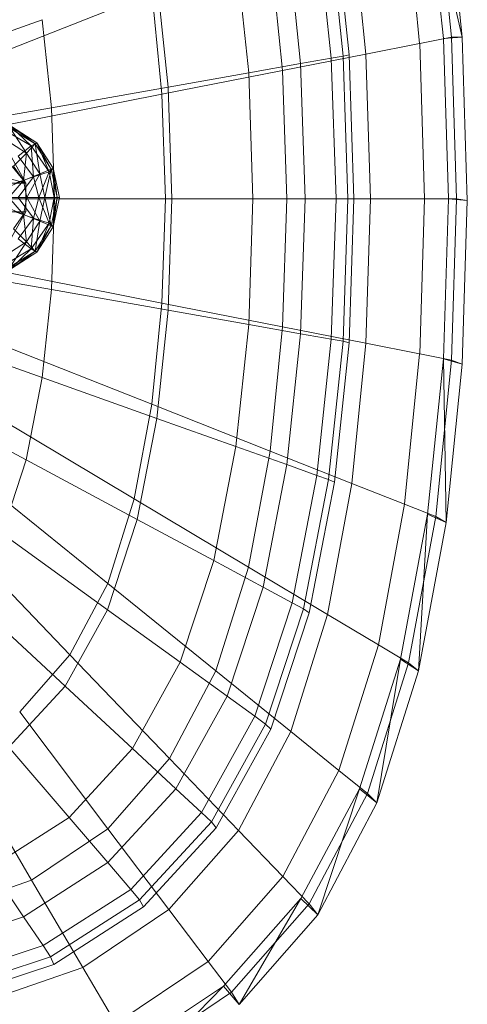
# Model space of a CAD drawing. Header units: metres. Extents: x 397.7 to 427.5, y 12.7 to 28.4.
# Tile 26 of 74: x 404.6464 to 404.7334, y 26.3802 to 26.5714. Entities that reach past the tile are written whole.
import ezdxf

# ---------------------------------------------------------------- set-up
doc = ezdxf.new("R2010")
doc.units = ezdxf.units.M
doc.layers.add('02_MOBILIARIO', color=7, linetype='Continuous', lineweight=18)
doc.layers.add('A-DETL-____-MBND', color=7, linetype='Continuous', lineweight=18)

# ---------------------------------------------------------------- blocks, each defined once
blk = doc.blocks.new('Family - Rentamans P2-152946-05_PCI_P2')
at = {"layer": 'A-DETL-____-MBND', "color": 253, "true_color": 0xaaaaaa}
for p, q in [((0.26398, 0.21415), (0.26089, 0.24493)), ((0.26035, 0.21386), (0.2573, 0.24402)), ((0.26398, 0.21415), (0.2573, 0.24402)), ((0.26192, 0.2141), (0.25887, 0.24449)), ((0.25575, 0.21289), (0.25282, 0.2421)), ((0.23806, 0.23729), (0.24088, 0.21045)), ((0.23919, 0.23784), (0.24205, 0.21072)), ((0.24532, 0.21083), (0.24258, 0.23805)), ((0.2358, 0.23649), (0.23859, 0.21004)), ((0.22995, 0.23441), (0.23263, 0.20898)), ((0.22913, 0.20764), (0.2267, 0.23178)), ((0.22004, 0.23089), (0.22254, 0.20719)), ((0.20468, 0.22542), (0.20689, 0.20442)), ((0.20373, 0.22269), (0.1733, 0.21066)), ((0.20373, 0.22269), (0.2057, 0.20303)), ((0.15302, 0.20705), (0.18245, 0.21752)), ((0.18245, 0.21752), (0.18425, 0.2004)), ((0.24532, 0.21083), (0.25575, 0.21289)), ((0.25576, 0.21288), (0.26192, 0.2141)), ((0.25672, 0.18276), (0.25576, 0.21288)), ((0.26398, 0.21415), (0.26035, 0.21386)), ((0.26136, 0.18276), (0.26035, 0.21386)), ((0.26192, 0.2141), (0.26398, 0.21415)), ((0.26293, 0.18276), (0.26192, 0.2141)), ((0.265, 0.1824), (0.26398, 0.21415)), ((0.22913, 0.20764), (0.24532, 0.21083)), ((0.23859, 0.21004), (0.24088, 0.21045)), ((0.24088, 0.21045), (0.24205, 0.21072)), ((0.24088, 0.21045), (0.24181, 0.18276)), ((0.24205, 0.21072), (0.24299, 0.18276)), ((0.24622, 0.18276), (0.24532, 0.21083)), ((0.22254, 0.20719), (0.23263, 0.20898)), ((0.23263, 0.20898), (0.23859, 0.21004)), ((0.23263, 0.20898), (0.23351, 0.18276)), ((0.23859, 0.21004), (0.2395, 0.18276)), ((0.2057, 0.20303), (0.22913, 0.20764)), ((0.20689, 0.20442), (0.22254, 0.20719)), ((0.22254, 0.20719), (0.22336, 0.18276)), ((0.22993, 0.18276), (0.22913, 0.20764)), ((0.2057, 0.20303), (0.17468, 0.19693)), ((0.18425, 0.2004), (0.20689, 0.20442)), ((0.2057, 0.20303), (0.20635, 0.18276)), ((0.20689, 0.20442), (0.20762, 0.18276)), ((0.18425, 0.2004), (0.15428, 0.19509)), ((0.18425, 0.2004), (0.18485, 0.18276)), ((0.17527, 0.19599), (0.18027, 0.19299)), ((0.17627, 0.19639), (0.17937, 0.19159)), ((0.18107, 0.19339), (0.17627, 0.19639)), ((0.17637, 0.19679), (0.18137, 0.19359)), ((0.18027, 0.19299), (0.17637, 0.19679)), ((0.17647, 0.19679), (0.18107, 0.19339)), ((0.18137, 0.19359), (0.17647, 0.19679)), ((0.17647, 0.19679), (0.18137, 0.19359)), ((0.17537, 0.19419), (0.17937, 0.19159)), ((0.18107, 0.19339), (0.17937, 0.19159)), ((0.18027, 0.19299), (0.18137, 0.19359)), ((0.18137, 0.19359), (0.18107, 0.19339)), ((0.18107, 0.19339), (0.18197, 0.18759)), ((0.18417, 0.18849), (0.18107, 0.19339)), ((0.18137, 0.19359), (0.18417, 0.18849)), ((0.18137, 0.19359), (0.18457, 0.18869)), ((0.18457, 0.18869), (0.18137, 0.19359)), ((0.18377, 0.18799), (0.18137, 0.19359)), ((0.17937, 0.19159), (0.17687, 0.18909)), ((0.17777, 0.19099), (0.18027, 0.19299)), ((0.17937, 0.19159), (0.17877, 0.18629)), ((0.17937, 0.19159), (0.18197, 0.18759)), ((0.18027, 0.19299), (0.18377, 0.18799)), ((0.18077, 0.18699), (0.18027, 0.19299)), ((0.17925, 0.18579), (0.16119, 0.19079)), ((0.17925, 0.18579), (0.17509, 0.19079)), ((0.17925, 0.18579), (0.17644, 0.19079)), ((0.17777, 0.19099), (0.18077, 0.18699)), ((0.17877, 0.18629), (0.17687, 0.18909)), ((0.18197, 0.18759), (0.17877, 0.18629)), ((0.18197, 0.18759), (0.17947, 0.18299)), ((0.18077, 0.18699), (0.18377, 0.18799)), ((0.18177, 0.18299), (0.18377, 0.18799)), ((0.18417, 0.18849), (0.18197, 0.18759)), ((0.18197, 0.18759), (0.18297, 0.18299)), ((0.18417, 0.18849), (0.18297, 0.18299)), ((0.18377, 0.18799), (0.18457, 0.18869)), ((0.18377, 0.18799), (0.18477, 0.18299)), ((0.18457, 0.18869), (0.18417, 0.18849)), ((0.18537, 0.18299), (0.18417, 0.18849)), ((0.18457, 0.18869), (0.18577, 0.18299)), ((0.18577, 0.18299), (0.18457, 0.18869)), ((0.18457, 0.18869), (0.18537, 0.18299)), ((0.18457, 0.18869), (0.18477, 0.18299)), ((0.15837, 0.18579), (0.17925, 0.18579)), ((0.17877, 0.18629), (0.17577, 0.18499)), ((0.17877, 0.18629), (0.17597, 0.18299)), ((0.17697, 0.18569), (0.18077, 0.18699)), ((0.17777, 0.18299), (0.18077, 0.18699)), ((0.178, 0.18579), (0.17925, 0.18579)), ((0.17947, 0.18299), (0.17877, 0.18629)), ((0.17925, 0.18019), (0.17925, 0.18579)), ((0.18077, 0.18699), (0.18177, 0.18299)), ((0.18485, 0.18276), (0.15469, 0.18276)), ((0.20635, 0.18276), (0.17514, 0.18276)), ((0.17947, 0.18299), (0.17597, 0.18299)), ((0.17877, 0.17969), (0.17597, 0.18299)), ((0.17777, 0.18299), (0.18177, 0.18299)), ((0.17777, 0.18299), (0.18077, 0.17899)), ((0.17947, 0.18299), (0.17877, 0.17969)), ((0.18297, 0.18299), (0.17947, 0.18299)), ((0.18197, 0.17839), (0.17947, 0.18299)), ((0.18077, 0.17899), (0.18177, 0.18299)), ((0.18177, 0.18299), (0.18477, 0.18299)), ((0.18177, 0.18299), (0.18377, 0.17799)), ((0.18297, 0.18299), (0.18197, 0.17839)), ((0.18537, 0.18299), (0.18297, 0.18299)), ((0.18297, 0.18299), (0.18417, 0.17749)), ((0.18477, 0.18299), (0.18377, 0.17799)), ((0.18537, 0.18299), (0.18417, 0.17749)), ((0.18485, 0.18276), (0.18425, 0.16511)), ((0.18457, 0.17729), (0.18577, 0.18299)), ((0.18577, 0.18299), (0.18457, 0.17729)), ((0.18457, 0.17729), (0.18537, 0.18299)), ((0.18477, 0.18299), (0.18457, 0.17729)), ((0.18477, 0.18299), (0.18577, 0.18299)), ((0.20762, 0.18276), (0.18485, 0.18276)), ((0.18577, 0.18299), (0.18537, 0.18299)), ((0.20635, 0.18276), (0.2057, 0.16248)), ((0.20635, 0.18276), (0.22993, 0.18276)), ((0.20762, 0.18276), (0.20689, 0.1611)), ((0.20762, 0.18276), (0.22336, 0.18276)), ((0.22336, 0.18276), (0.22254, 0.15832)), ((0.22336, 0.18276), (0.23351, 0.18276)), ((0.22913, 0.15787), (0.22993, 0.18276)), ((0.22993, 0.18276), (0.24622, 0.18276)), ((0.23351, 0.18276), (0.23262, 0.15653)), ((0.23351, 0.18276), (0.2395, 0.18276)), ((0.2395, 0.18276), (0.23859, 0.15548)), ((0.2395, 0.18276), (0.24181, 0.18276)), ((0.24181, 0.18276), (0.24088, 0.15507)), ((0.24181, 0.18276), (0.24299, 0.18276)), ((0.24299, 0.18276), (0.24205, 0.15479)), ((0.24532, 0.15469), (0.24622, 0.18276)), ((0.24622, 0.18276), (0.25672, 0.18276)), ((0.25576, 0.15263), (0.25672, 0.18276)), ((0.25672, 0.18276), (0.26293, 0.18276)), ((0.26035, 0.15166), (0.26136, 0.18276)), ((0.265, 0.1824), (0.26136, 0.18276)), ((0.26192, 0.15141), (0.26293, 0.18276)), ((0.26293, 0.18276), (0.265, 0.1824)), ((0.26398, 0.15065), (0.265, 0.1824)), ((0.15837, 0.18019), (0.17925, 0.18019)), ((0.17577, 0.18099), (0.17877, 0.17969)), ((0.17644, 0.17519), (0.17925, 0.18019)), ((0.17697, 0.18029), (0.18077, 0.17899)), ((0.17925, 0.18019), (0.178, 0.18019)), ((0.17877, 0.17969), (0.17687, 0.17689)), ((0.17777, 0.17499), (0.18077, 0.17899)), ((0.18197, 0.17839), (0.17877, 0.17969)), ((0.17877, 0.17969), (0.17937, 0.17439)), ((0.18197, 0.17839), (0.17937, 0.17439)), ((0.18077, 0.17899), (0.18027, 0.17299)), ((0.18377, 0.17799), (0.18027, 0.17299)), ((0.18077, 0.17899), (0.18377, 0.17799)), ((0.18107, 0.17259), (0.18197, 0.17839)), ((0.18377, 0.17799), (0.18137, 0.17239)), ((0.18417, 0.17749), (0.18197, 0.17839)), ((0.18377, 0.17799), (0.18457, 0.17729)), ((0.17687, 0.17689), (0.17937, 0.17439)), ((0.18417, 0.17749), (0.18107, 0.17259)), ((0.18417, 0.17749), (0.18137, 0.17239)), ((0.18137, 0.17239), (0.18457, 0.17729)), ((0.18457, 0.17729), (0.18137, 0.17239)), ((0.18457, 0.17729), (0.18417, 0.17749)), ((0.17937, 0.17439), (0.17537, 0.17179)), ((0.17937, 0.17439), (0.17627, 0.16959)), ((0.18027, 0.17299), (0.17777, 0.17499)), ((0.17937, 0.17439), (0.18107, 0.17259)), ((0.18027, 0.17299), (0.17527, 0.16999)), ((0.18107, 0.17259), (0.17627, 0.16959)), ((0.18027, 0.17299), (0.17637, 0.16919)), ((0.18137, 0.17239), (0.17637, 0.16919)), ((0.18107, 0.17259), (0.17647, 0.16919)), ((0.18137, 0.17239), (0.17647, 0.16919)), ((0.17647, 0.16919), (0.18137, 0.17239)), ((0.18137, 0.17239), (0.18027, 0.17299)), ((0.18137, 0.17239), (0.18107, 0.17259)), ((0.18425, 0.16511), (0.15428, 0.17043)), ((0.2057, 0.16248), (0.17468, 0.16859)), ((0.18425, 0.16511), (0.18245, 0.148)), ((0.20689, 0.1611), (0.18425, 0.16511)), ((0.2057, 0.16248), (0.20373, 0.14283)), ((0.20689, 0.1611), (0.20468, 0.14009)), ((0.2057, 0.16248), (0.22913, 0.15787)), ((0.22254, 0.15832), (0.20689, 0.1611)), ((0.18245, 0.148), (0.15302, 0.15847)), ((0.22254, 0.15832), (0.22004, 0.13463)), ((0.22254, 0.15832), (0.23263, 0.15653)), ((0.2267, 0.13374), (0.22913, 0.15787)), ((0.22913, 0.15787), (0.24532, 0.15469)), ((0.23263, 0.15653), (0.22995, 0.13111)), ((0.23263, 0.15653), (0.23859, 0.15548)), ((0.23859, 0.15548), (0.2358, 0.12902)), ((0.24088, 0.15507), (0.23806, 0.12822)), ((0.23859, 0.15548), (0.24088, 0.15507)), ((0.24088, 0.15507), (0.24205, 0.15479)), ((0.20373, 0.14283), (0.1733, 0.15486)), ((0.24205, 0.15479), (0.23919, 0.12768)), ((0.24258, 0.12746), (0.24532, 0.15469)), ((0.24532, 0.15469), (0.25575, 0.15263)), ((0.25282, 0.12342), (0.25575, 0.15263)), ((0.25576, 0.15263), (0.26192, 0.15142)), ((0.2573, 0.1215), (0.26035, 0.15166)), ((0.25887, 0.12102), (0.26192, 0.15141)), ((0.26089, 0.11987), (0.26035, 0.15166)), ((0.26035, 0.15166), (0.26398, 0.15065)), ((0.26192, 0.15141), (0.26398, 0.15065)), ((0.26089, 0.11987), (0.26398, 0.15065)), ((0.17934, 0.13201), (0.15084, 0.14729)), ((0.18245, 0.148), (0.17934, 0.13201)), ((0.20468, 0.14009), (0.18245, 0.148)), ((0.20031, 0.12445), (0.17092, 0.14201)), ((0.20373, 0.14283), (0.20031, 0.12445)), ((0.2267, 0.13374), (0.20373, 0.14283)), ((0.20468, 0.14009), (0.20086, 0.12046)), ((0.22004, 0.13463), (0.20468, 0.14009)), ((0.22004, 0.13463), (0.21574, 0.11248)), ((0.22995, 0.13111), (0.22004, 0.13463)), ((0.17934, 0.13201), (0.17464, 0.11773)), ((0.20086, 0.12046), (0.17934, 0.13201)), ((0.22251, 0.11118), (0.2267, 0.13374)), ((0.24258, 0.12746), (0.2267, 0.13374)), ((0.19515, 0.10805), (0.16731, 0.13056)), ((0.22995, 0.13111), (0.22533, 0.10733)), ((0.22995, 0.13111), (0.2358, 0.12902)), ((0.2358, 0.12902), (0.23099, 0.1043)), ((0.23806, 0.12822), (0.23317, 0.10312)), ((0.2358, 0.12902), (0.23806, 0.12822)), ((0.23806, 0.12822), (0.23919, 0.12768)), ((0.23919, 0.12768), (0.23426, 0.10233)), ((0.23785, 0.10202), (0.24258, 0.12746)), ((0.25282, 0.12342), (0.24258, 0.12746)), ((0.20031, 0.12445), (0.19515, 0.10805)), ((0.22251, 0.11118), (0.20031, 0.12445)), ((0.24775, 0.09611), (0.25282, 0.12342)), ((0.25887, 0.12102), (0.25282, 0.12342)), ((0.18781, 0.09417), (0.16218, 0.12086)), ((0.25202, 0.0933), (0.2573, 0.1215)), ((0.25359, 0.09261), (0.25887, 0.12102)), ((0.25554, 0.09109), (0.2573, 0.1215)), ((0.2573, 0.1215), (0.26089, 0.11987)), ((0.26089, 0.11987), (0.25887, 0.12102)), ((0.20086, 0.12046), (0.19509, 0.10294)), ((0.21574, 0.11248), (0.20086, 0.12046)), ((0.25554, 0.09109), (0.26089, 0.11987)), ((0.19509, 0.10294), (0.17464, 0.11773)), ((0.21574, 0.11248), (0.20923, 0.09272)), ((0.22533, 0.10733), (0.21574, 0.11248)), ((0.21618, 0.09106), (0.22251, 0.11118)), ((0.23785, 0.10202), (0.22251, 0.11118)), ((0.19515, 0.10805), (0.18781, 0.09417)), ((0.21618, 0.09106), (0.19515, 0.10805)), ((0.22533, 0.10733), (0.21834, 0.08613)), ((0.23099, 0.1043), (0.22533, 0.10733)), ((0.18688, 0.08811), (0.16795, 0.10565)), ((0.23099, 0.1043), (0.22372, 0.08223)), ((0.23099, 0.10429), (0.23317, 0.10312)), ((0.19509, 0.10294), (0.18688, 0.08811)), ((0.20923, 0.09272), (0.19509, 0.10294)), ((0.23317, 0.10312), (0.2258, 0.08073)), ((0.23426, 0.10233), (0.22681, 0.07971)), ((0.23071, 0.07931), (0.23785, 0.10202)), ((0.23317, 0.10312), (0.23426, 0.10233)), ((0.24775, 0.09611), (0.23785, 0.10202)), ((0.24008, 0.07174), (0.24775, 0.09611)), ((0.25359, 0.09261), (0.24775, 0.09611)), ((0.18781, 0.09417), (0.17806, 0.08308)), ((0.20717, 0.07402), (0.18781, 0.09417)), ((0.20923, 0.09272), (0.19996, 0.07599)), ((0.21834, 0.08613), (0.20923, 0.09272)), ((0.24405, 0.06815), (0.25202, 0.0933)), ((0.24562, 0.06727), (0.25359, 0.09261)), ((0.24746, 0.06542), (0.25202, 0.0933)), ((0.25202, 0.0933), (0.25554, 0.09109)), ((0.25554, 0.09109), (0.25359, 0.09261)), ((0.20717, 0.07402), (0.21618, 0.09106)), ((0.23071, 0.07931), (0.21618, 0.09106)), ((0.24746, 0.06542), (0.25554, 0.09109)), ((0.18688, 0.08811), (0.17596, 0.07625)), ((0.19996, 0.07599), (0.18688, 0.08811)), ((0.21834, 0.08613), (0.20839, 0.06817)), ((0.22372, 0.08223), (0.21834, 0.08613)), ((0.19519, 0.0604), (0.17806, 0.08308)), ((0.22372, 0.08223), (0.21338, 0.06355)), ((0.2258, 0.08073), (0.22372, 0.08223)), ((0.2258, 0.08073), (0.2153, 0.06177)), ((0.2258, 0.08073), (0.22681, 0.07971)), ((0.22681, 0.07971), (0.21621, 0.06056)), ((0.22054, 0.06009), (0.23071, 0.07931)), ((0.24008, 0.07174), (0.23071, 0.07931)), ((0.16597, 0.07496), (0.18036, 0.05043)), ((0.17596, 0.07625), (0.18765, 0.06261)), ((0.19996, 0.07599), (0.18765, 0.06261)), ((0.20839, 0.06817), (0.19996, 0.07599)), ((0.19519, 0.0604), (0.20717, 0.07402)), ((0.22054, 0.06009), (0.20717, 0.07402)), ((0.22917, 0.05111), (0.24008, 0.07174)), ((0.24562, 0.06727), (0.24008, 0.07174)), ((0.20839, 0.06817), (0.19518, 0.05382)), ((0.21338, 0.06355), (0.20839, 0.06817)), ((0.2327, 0.04685), (0.24405, 0.06815)), ((0.23426, 0.04581), (0.24562, 0.06727)), ((0.23596, 0.04368), (0.24405, 0.06815)), ((0.24405, 0.06815), (0.24746, 0.06542)), ((0.24562, 0.06727), (0.24746, 0.06542)), ((0.23596, 0.04368), (0.24746, 0.06542)), ((0.21338, 0.06355), (0.19963, 0.04862)), ((0.2153, 0.06177), (0.21338, 0.06355)), ((0.18765, 0.06261), (0.17239, 0.05283)), ((0.18765, 0.06261), (0.19518, 0.05382)), ((0.2153, 0.06177), (0.20135, 0.04662)), ((0.21621, 0.06056), (0.2153, 0.06177)), ((0.18036, 0.05043), (0.19519, 0.0604)), ((0.20704, 0.04473), (0.19519, 0.0604)), ((0.21621, 0.06056), (0.20212, 0.04526)), ((0.20704, 0.04473), (0.22054, 0.06009)), ((0.22917, 0.05111), (0.22054, 0.06009)), ((0.19518, 0.05382), (0.17881, 0.04332)), ((0.19518, 0.05382), (0.19963, 0.04862)), ((0.17239, 0.05283), (0.17881, 0.04332)), ((0.18036, 0.05043), (0.1621, 0.04411)), ((0.18036, 0.05043), (0.1903, 0.03348)), ((0.21467, 0.03462), (0.22917, 0.05111)), ((0.22917, 0.05111), (0.23426, 0.04581)), ((0.19963, 0.04862), (0.1826, 0.0377)), ((0.19963, 0.04862), (0.20135, 0.04662)), ((0.20135, 0.04662), (0.18406, 0.03553)), ((0.20135, 0.04662), (0.20212, 0.04526)), ((0.21762, 0.02983), (0.2327, 0.04685)), ((0.22069, 0.0263), (0.2327, 0.04685)), ((0.2327, 0.04685), (0.23596, 0.04368)), ((0.20212, 0.04526), (0.18466, 0.03406)), ((0.1903, 0.03348), (0.20704, 0.04473)), ((0.20704, 0.04473), (0.21467, 0.03462)), ((0.21918, 0.02865), (0.23426, 0.04581)), ((0.23426, 0.04581), (0.23596, 0.04368)), ((0.17881, 0.04332), (0.15867, 0.03665)), ((0.17881, 0.04332), (0.1826, 0.0377)), ((0.22069, 0.0263), (0.23596, 0.04368)), ((0.1826, 0.0377), (0.16165, 0.03076)), ((0.1826, 0.0377), (0.18406, 0.03553)), ((0.18406, 0.03553), (0.1628, 0.0285)), ((0.18406, 0.03553), (0.18466, 0.03406)), ((0.19671, 0.02256), (0.21467, 0.03462)), ((0.21467, 0.03462), (0.21918, 0.02865)), ((0.18466, 0.03406), (0.16318, 0.02695)), ((0.16971, 0.02635), (0.1903, 0.03348)), ((0.1903, 0.03348), (0.19671, 0.02256)), ((0.19894, 0.01737), (0.21762, 0.02983)), ((0.20176, 0.01359), (0.21762, 0.02983)), ((0.21762, 0.02983), (0.22069, 0.0263)), ((0.2005, 0.0161), (0.21918, 0.02865)), ((0.21918, 0.02865), (0.22069, 0.0263))]:
    blk.add_line(p, q, dxfattribs=at)
blk = doc.blocks.new('LONDR55-XX_ZZ-ARQ-CAA-M3D-Londres55_ifc-1-05_PCI_P2')
at = {"layer": '02_MOBILIARIO', "color": 253, "lineweight": 18, "true_color": 0xaaaaaa}
blk.add_blockref('Family - Rentamans P2-152946-05_PCI_P2', (404.46838, 26.35391), dxfattribs=at)

msp = doc.modelspace()

# ---------------------------------------------------------------- block references
at = {"lineweight": 5}
msp.add_blockref('LONDR55-XX_ZZ-ARQ-CAA-M3D-Londres55_ifc-1-05_PCI_P2', (0, 0), dxfattribs=at)

doc.saveas('drawing.dxf')
